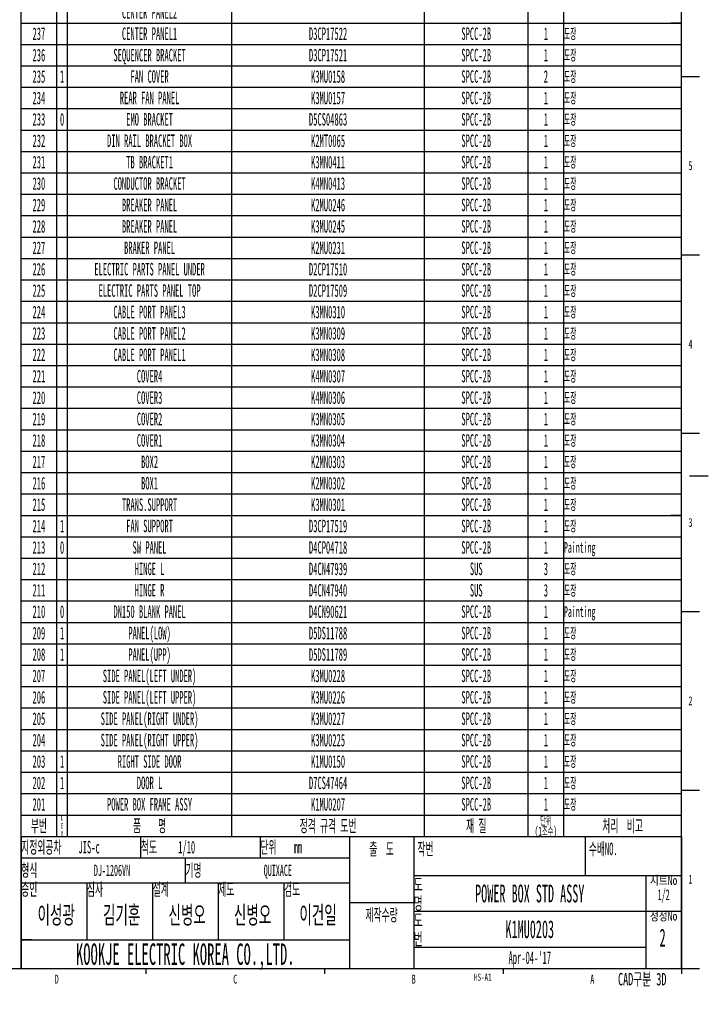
# Model space of a CAD drawing. Header units: millimetres. Extents: x 0 to 12585, y -1 to 8895.
# Tile 47 of 52: x 9684 to 12577, y -1 to 4139. Entities that reach past the tile are written whole.
import ezdxf

# ---------------------------------------------------------------- set-up
doc = ezdxf.new("R2010")
doc.units = ezdxf.units.MM
doc.header["$LTSCALE"] = 693.825
doc.layers.get('0').update_dxf_attribs({"linetype": 'CONTINUOUS'})
doc.styles.get("Standard").update_dxf_attribs({"font": 'txt', "width": 0.5})
doc.styles.add('TEXTSTYLE_2', font='txt', dxfattribs={"width": 0.6})
doc.styles.add('TEXTSTYLE_4', font='txt', dxfattribs={"width": 0.8})
doc.styles.add('TEXTSTYLE_5', font='txt', dxfattribs={"width": 0.45})

# ---------------------------------------------------------------- blocks, each defined once
blk = doc.blocks.new('NAME_BL0', base_point=(10340.3, 428))
at = {"color": 2, "linetype": 'Continuous'}
for p, q in [((9690, 269.9), (9690, 314.9)), ((9735, 269.9), (9690, 269.9))]:
    blk.add_line(p, q, dxfattribs=at)
for s, height, width, p in [('DJ-1206VN', 47.25, 0.5, (9996.2, 538.8)), ('QUIXACE', 47.25, 0.5, (10709.8, 538.8)), ('이성광', 75, 0.583333, (9759.4, 337.4)), ('김기훈', 75, 0.583333, (10034.4, 337.4)), ('신병오', 75, 0.583333, (10309.4, 337.4)), ('신병오', 75, 0.583333, (10584.4, 337.4)), ('이건일', 75, 0.583333, (10859.4, 337.4))]:
    blk.add_text(s, height=height, dxfattribs=dict(at, width=width)).set_placement(p)

msp = doc.modelspace()

# ---------------------------------------------------------------- linework, layer by layer
at = {"color": 7, "linetype": 'Continuous'}
for p, q in [((12464.9998, 150), (12464.9998, 8759.9999)), ((9690, 705), (12464.9998, 705)), ((9690, 150), (9690, 705)), ((375, 150), (12464.9998, 150))]:
    msp.add_line(p, q, dxfattribs=at)
at = {"color": 2, "linetype": 'Continuous'}
for p, q in [((9690.0678, 704.9536), (9690.0678, 8534.9536)), ((9840.0678, 704.9536), (9840.0678, 8534.9536)), ((9885.0678, 704.9536), (9885.0678, 8534.9536)), ((10575.0678, 704.9536), (10575.0678, 8534.9536)), ((11385.0678, 704.9536), (11385.0678, 8534.9536)), ((11820.0678, 704.9536), (11820.0678, 8534.9536)), ((11970.0678, 704.9536), (11970.0678, 8534.9536)), ((12465.0678, 704.9536), (12465.0678, 8534.9536)), ((9690.0678, 4124.9536), (12465.0678, 4124.9536)), ((12419.9999, 4125.0001), (12464.9998, 4125.0001)), ((9690.0678, 4034.9536), (12465.0678, 4034.9536)), ((12419.9999, 4034.9999), (12464.9998, 4034.9999)), ((9690.0678, 3944.9536), (12465.0678, 3944.9536)), ((12419.9999, 3945), (12464.9998, 3945)), ((12464.9998, 3899.9997), (12540.0001, 3899.9997)), ((9690.0678, 3854.9536), (12465.0678, 3854.9536)), ((12419.9999, 3854.9998), (12464.9998, 3854.9998)), ((9690.0678, 3764.9536), (12465.0678, 3764.9536)), ((12419.9999, 3765), (12464.9998, 3765)), ((9690.0678, 3674.9536), (12465.0678, 3674.9536)), ((12419.9999, 3674.9998), (12464.9998, 3674.9998)), ((9690.0678, 3584.9536), (12465.0678, 3584.9536)), ((12419.9999, 3585), (12464.9998, 3585)), ((9690.0678, 3494.9536), (12465.0678, 3494.9536)), ((12419.9999, 3494.9998), (12464.9998, 3494.9998)), ((9690.0678, 3404.9536), (12465.0678, 3404.9536)), ((12419.9999, 3405), (12464.9998, 3405)), ((9690.0678, 3314.9536), (12465.0678, 3314.9536)), ((12419.9999, 3314.9998), (12464.9998, 3314.9998)), ((9690.0678, 3224.9536), (12465.0678, 3224.9536)), ((12419.9999, 3224.9999), (12464.9998, 3224.9999)), ((12464.9998, 3149.9997), (12540.0001, 3149.9997)), ((9690.0678, 3134.9536), (12465.0678, 3134.9536)), ((12419.9999, 3134.9997), (12464.9998, 3134.9997)), ((9690.0678, 3044.9536), (12465.0678, 3044.9536)), ((12419.9999, 3044.9999), (12464.9998, 3044.9999)), ((9690.0678, 2954.9536), (12465.0678, 2954.9536)), ((12419.9999, 2954.9997), (12464.9998, 2954.9997)), ((9690.0678, 2864.9536), (12465.0678, 2864.9536)), ((12419.9999, 2864.9999), (12464.9998, 2864.9999)), ((9690.0678, 2774.9536), (12465.0678, 2774.9536)), ((12419.9999, 2775.0001), (12464.9998, 2775.0001)), ((9690.0678, 2684.9536), (12465.0678, 2684.9536)), ((12419.9999, 2684.9999), (12464.9998, 2684.9999)), ((9690.0678, 2594.9536), (12465.0678, 2594.9536)), ((12419.9999, 2595.0001), (12464.9998, 2595.0001)), ((9690.0678, 2504.9536), (12465.0678, 2504.9536)), ((12419.9999, 2504.9999), (12464.9998, 2504.9999)), ((9690.0678, 2414.9536), (12465.0678, 2414.9536)), ((12419.9999, 2415), (12464.9998, 2415)), ((12464.9998, 2400.0001), (12540.0001, 2400.0001)), ((9690.0678, 2324.9536), (12465.0678, 2324.9536)), ((12419.9999, 2324.9998), (12464.9998, 2324.9998)), ((9690.0678, 2234.9536), (12465.0678, 2234.9536)), ((12419.9999, 2235), (12464.9998, 2235)), ((12577.5, 2220.0001), (12498.8776, 2220.0001)), ((9690.0678, 2144.9536), (12465.0678, 2144.9536)), ((12419.9999, 2144.9998), (12464.9998, 2144.9998)), ((9690.0678, 2054.9536), (12465.0678, 2054.9536)), ((12419.9999, 2055), (12464.9998, 2055)), ((9690.0678, 1964.9536), (12465.0678, 1964.9536)), ((12419.9999, 1964.9998), (12464.9998, 1964.9998)), ((9690.0678, 1874.9536), (12465.0678, 1874.9536)), ((12419.9999, 1875), (12464.9998, 1875)), ((9690.0678, 1784.9536), (12465.0678, 1784.9536)), ((12419.9999, 1784.9998), (12464.9998, 1784.9998)), ((9690.0678, 1694.9536), (12465.0678, 1694.9536)), ((12419.9999, 1695), (12464.9998, 1695)), ((12464.9998, 1650), (12540.0001, 1650)), ((9690.0678, 1604.9536), (12465.0678, 1604.9536)), ((12419.9999, 1604.9998), (12464.9998, 1604.9998)), ((9690.0678, 1514.9536), (12465.0678, 1514.9536)), ((12419.9999, 1514.9999), (12464.9998, 1514.9999)), ((9690.0678, 1424.9536), (12465.0678, 1424.9536)), ((12419.9999, 1424.9997), (12464.9998, 1424.9997)), ((9690.0678, 1334.9536), (12465.0678, 1334.9536)), ((12419.9999, 1334.9999), (12464.9998, 1334.9999)), ((9690.0678, 1244.9536), (12465.0678, 1244.9536)), ((12419.9999, 1244.9997), (12464.9998, 1244.9997)), ((9690.0678, 1154.9536), (12465.0678, 1154.9536)), ((12419.9999, 1154.9999), (12464.9998, 1154.9999)), ((9690.0678, 1064.9536), (12465.0678, 1064.9536)), ((12419.9999, 1065.0001), (12464.9998, 1065.0001)), ((9690.0678, 974.9536), (12465.0678, 974.9536)), ((12419.9999, 974.9999), (12464.9998, 974.9999)), ((9690.0678, 884.9536), (12465.0678, 884.9536)), ((12464.9998, 900), (12540.0001, 900)), ((9690.0678, 794.9536), (12465.0678, 794.9536)), ((9690, 705), (11070, 705)), ((9690, 705), (9690, 615)), ((9690.0678, 704.9536), (12465.0678, 704.9536)), ((10192.5, 705), (10192.5, 615)), ((10695, 705), (10695, 615)), ((11070, 705), (11070, 615)), ((11070, 705), (11340, 705)), ((11070, 705), (11070, 150)), ((11339.9999, 704.9999), (12464.9999, 704.9999)), ((11339.9999, 704.9999), (11339.9999, 539.9999)), ((11339.9999, 704.9999), (12464.9999, 704.9999)), ((11339.9999, 704.9999), (11339.9999, 539.9999)), ((11340, 705), (11340, 150)), ((12059.9999, 704.9999), (12059.9999, 539.9999)), ((12059.9999, 704.9999), (12059.9999, 539.9999)), ((12464.9999, 704.9999), (12464.9999, 539.9999)), ((12464.9999, 704.9999), (12464.9999, 539.9999)), ((9690, 615), (11070, 615)), ((9690, 615), (11070, 615)), ((9690, 615), (9690, 510)), ((9690, 614.9998), (11070, 614.9998)), ((9690, 614.9998), (9690, 509.9998)), ((10380, 615), (10380, 510)), ((10380, 614.9998), (10380, 509.9998)), ((11070, 615), (11070, 510)), ((11070, 614.9998), (11070, 509.9998)), ((11339.9998, 540), (12464.9998, 540)), ((11339.9998, 540), (11339.9998, 150)), ((11339.9999, 539.9999), (12464.9999, 539.9999)), ((11339.9999, 539.9999), (12464.9999, 539.9999)), ((12314.9998, 540), (12314.9998, 150)), ((12464.9998, 540), (12464.9998, 150)), ((9690, 510), (11070, 510)), ((9690, 510), (9690, 270)), ((9690, 510), (11070, 510)), ((9690, 509.9998), (11070, 509.9998)), ((9966, 510), (9966, 270)), ((10242, 510), (10242, 270)), ((10242.0001, 509.9998), (10794.0001, 509.9998)), ((10242.0001, 509.9998), (10242.0001, 269.9998)), ((10518, 510), (10518, 270)), ((10518.0001, 509.9998), (10518.0001, 269.9998)), ((10794, 510), (10794, 270)), ((10794.0001, 509.9998), (10794.0001, 269.9998)), ((11070, 510), (11070, 270)), ((11070, 427.5), (11340, 427.5)), ((11339.9998, 390), (12464.9998, 390)), ((9690, 270), (11070, 270)), ((9690, 270), (11070, 270)), ((9690, 270), (9690, 150)), ((10242.0001, 269.9998), (10794.0001, 269.9998)), ((11070, 270), (11070, 150)), ((11339.9998, 240), (12314.9998, 240)), ((9690, 150), (11070, 150)), ((10215.0001, 150), (10215.0001, 127.5)), ((10965.0002, 150), (10965.0002, 127.5)), ((11070, 150), (11340, 150)), ((11339.9998, 150), (12464.9998, 150)), ((11714.9998, 150), (11714.9998, 127.5)), ((12464.9998, 150), (12540.0001, 150)), ((12464.9998, 150), (12464.9998, 127.5))]:
    msp.add_line(p, q, dxfattribs=at)

# ---------------------------------------------------------------- block references
msp.add_blockref('NAME_BL0', (10340.2943, 427.95), dxfattribs=at)

# ---------------------------------------------------------------- texts
for s, insert, char_height, width, attachment_point, line_spacing_factor in [('CENTER PANEL2', (10230.0678, 4196.2036), 52.5, 341.25, 2, 0.9), ('237', (9765.0678, 4106.2036), 52.5, 78.75, 2, 0.9), ('CENTER PANEL1', (10230.0678, 4106.2036), 52.5, 341.25, 2, 0.9), ('D3CP17522', (10980.0678, 4106.2036), 52.5, 236.25, 2, 0.9), ('SPCC-2B', (11602.5678, 4106.2036), 52.5, 183.75, 2, 0.9), ('1', (11895.0678, 4106.2036), 52.5, 26.25, 2, 0.9), ('236', (9765.0678, 4016.2036), 52.5, 78.75, 2, 0.9), ('SEQUENCER BRACKET', (10230.0678, 4016.2036), 52.5, 446.25, 2, 0.9), ('D3CP17521', (10980.0678, 4016.2036), 52.5, 236.25, 2, 0.9), ('SPCC-2B', (11602.5678, 4016.2036), 52.5, 183.75, 2, 0.9), ('1', (11895.0678, 4016.2036), 52.5, 26.25, 2, 0.9), ('235', (9765.0678, 3926.2036), 52.5, 78.75, 2, 0.9), ('1', (9862.5678, 3926.2036), 52.5, 26.25, 2, 0.9), ('FAN COVER', (10230.0678, 3926.2036), 52.5, 236.25, 2, 0.9), ('K3MU0158', (10980.0678, 3926.2036), 52.5, 210, 2, 0.9), ('SPCC-2B', (11602.5678, 3926.2036), 52.5, 183.75, 2, 0.9), ('2', (11895.0678, 3926.2036), 52.5, 26.25, 2, 0.9), ('234', (9765.0678, 3836.2036), 52.5, 78.75, 2, 0.9), ('REAR FAN PANEL', (10230.0678, 3836.2036), 52.5, 367.5, 2, 0.9), ('K3MU0157', (10980.0678, 3836.2036), 52.5, 210, 2, 0.9), ('SPCC-2B', (11602.5678, 3836.2036), 52.5, 183.75, 2, 0.9), ('1', (11895.0678, 3836.2036), 52.5, 26.25, 2, 0.9), ('233', (9765.0678, 3746.2036), 52.5, 78.75, 2, 0.9), ('0', (9862.5678, 3746.2036), 52.5, 26.25, 2, 0.9), ('EMO BRACKET', (10230.0678, 3746.2036), 52.5, 288.75, 2, 0.9), ('D5CS04863', (10980.0678, 3746.2036), 52.5, 236.25, 2, 0.9), ('SPCC-2B', (11602.5678, 3746.2036), 52.5, 183.75, 2, 0.9), ('1', (11895.0678, 3746.2036), 52.5, 26.25, 2, 0.9), ('232', (9765.0678, 3656.2036), 52.5, 78.75, 2, 0.9), ('DIN RAIL BRACKET BOX', (10230.0678, 3656.2036), 52.5, 525, 2, 0.9), ('K2MT0065', (10980.0678, 3656.2036), 52.5, 210, 2, 0.9), ('SPCC-2B', (11602.5678, 3656.2036), 52.5, 183.75, 2, 0.9), ('1', (11895.0678, 3656.2036), 52.5, 26.25, 2, 0.9), ('231', (9765.0678, 3566.2036), 52.5, 78.75, 2, 0.9), ('TB BRACKET1', (10230.0678, 3566.2036), 52.5, 288.75, 2, 0.9), ('K3MN0411', (10980.0678, 3566.2036), 52.5, 210, 2, 0.9), ('SPCC-2B', (11602.5678, 3566.2036), 52.5, 183.75, 2, 0.9), ('1', (11895.0678, 3566.2036), 52.5, 26.25, 2, 0.9), ('230', (9765.0678, 3476.2036), 52.5, 78.75, 2, 0.9), ('CONDUCTOR BRACKET', (10230.0678, 3476.2036), 52.5, 446.25, 2, 0.9), ('K4MN0413', (10980.0678, 3476.2036), 52.5, 210, 2, 0.9), ('SPCC-2B', (11602.5678, 3476.2036), 52.5, 183.75, 2, 0.9), ('1', (11895.0678, 3476.2036), 52.5, 26.25, 2, 0.9), ('229', (9765.0678, 3386.2036), 52.5, 78.75, 2, 0.9), ('BREAKER PANEL', (10230.0678, 3386.2036), 52.5, 341.25, 2, 0.9), ('K2MU0246', (10980.0678, 3386.2036), 52.5, 210, 2, 0.9), ('SPCC-2B', (11602.5678, 3386.2036), 52.5, 183.75, 2, 0.9), ('1', (11895.0678, 3386.2036), 52.5, 26.25, 2, 0.9), ('228', (9765.0678, 3296.2036), 52.5, 78.75, 2, 0.9), ('BREAKER PANEL', (10230.0678, 3296.2036), 52.5, 341.25, 2, 0.9), ('K3MU0245', (10980.0678, 3296.2036), 52.5, 210, 2, 0.9), ('SPCC-2B', (11602.5678, 3296.2036), 52.5, 183.75, 2, 0.9), ('1', (11895.0678, 3296.2036), 52.5, 26.25, 2, 0.9), ('227', (9765.0678, 3206.2036), 52.5, 78.75, 2, 0.9), ('BRAKER PANEL', (10230.0678, 3206.2036), 52.5, 315, 2, 0.9), ('K2MU0231', (10980.0678, 3206.2036), 52.5, 210, 2, 0.9), ('SPCC-2B', (11602.5678, 3206.2036), 52.5, 183.75, 2, 0.9), ('1', (11895.0678, 3206.2036), 52.5, 26.25, 2, 0.9), ('226', (9765.0678, 3116.2036), 52.5, 78.75, 2, 0.9), ('ELECTRIC PARTS PANEL UNDER', (10230.0678, 3116.2036), 52.5, 682.5, 2, 0.9), ('D2CP17510', (10980.0678, 3116.2036), 52.5, 236.25, 2, 0.9), ('SPCC-2B', (11602.5678, 3116.2036), 52.5, 183.75, 2, 0.9), ('1', (11895.0678, 3116.2036), 52.5, 26.25, 2, 0.9), ('225', (9765.0678, 3026.2036), 52.5, 78.75, 2, 0.9), ('ELECTRIC PARTS PANEL TOP', (10230.0678, 3026.2036), 52.5, 630, 2, 0.9), ('D2CP17509', (10980.0678, 3026.2036), 52.5, 236.25, 2, 0.9), ('SPCC-2B', (11602.5678, 3026.2036), 52.5, 183.75, 2, 0.9), ('1', (11895.0678, 3026.2036), 52.5, 26.25, 2, 0.9), ('224', (9765.0678, 2936.2036), 52.5, 78.75, 2, 0.9), ('CABLE PORT PANEL3', (10230.0678, 2936.2036), 52.5, 446.25, 2, 0.9), ('K3MN0310', (10980.0678, 2936.2036), 52.5, 210, 2, 0.9), ('SPCC-2B', (11602.5678, 2936.2036), 52.5, 183.75, 2, 0.9), ('1', (11895.0678, 2936.2036), 52.5, 26.25, 2, 0.9), ('223', (9765.0678, 2846.2036), 52.5, 78.75, 2, 0.9), ('CABLE PORT PANEL2', (10230.0678, 2846.2036), 52.5, 446.25, 2, 0.9), ('K3MN0309', (10980.0678, 2846.2036), 52.5, 210, 2, 0.9), ('SPCC-2B', (11602.5678, 2846.2036), 52.5, 183.75, 2, 0.9), ('1', (11895.0678, 2846.2036), 52.5, 26.25, 2, 0.9), ('222', (9765.0678, 2756.2036), 52.5, 78.75, 2, 0.9), ('CABLE PORT PANEL1', (10230.0678, 2756.2036), 52.5, 446.25, 2, 0.9), ('K3MN0308', (10980.0678, 2756.2036), 52.5, 210, 2, 0.9), ('SPCC-2B', (11602.5678, 2756.2036), 52.5, 183.75, 2, 0.9), ('1', (11895.0678, 2756.2036), 52.5, 26.25, 2, 0.9), ('221', (9765.0678, 2666.2036), 52.5, 78.75, 2, 0.9), ('COVER4', (10230.0678, 2666.2036), 52.5, 157.5, 2, 0.9), ('K4MN0307', (10980.0678, 2666.2036), 52.5, 210, 2, 0.9), ('SPCC-2B', (11602.5678, 2666.2036), 52.5, 183.75, 2, 0.9), ('1', (11895.0678, 2666.2036), 52.5, 26.25, 2, 0.9), ('220', (9765.0678, 2576.2036), 52.5, 78.75, 2, 0.9), ('COVER3', (10230.0678, 2576.2036), 52.5, 157.5, 2, 0.9), ('K4MN0306', (10980.0678, 2576.2036), 52.5, 210, 2, 0.9), ('SPCC-2B', (11602.5678, 2576.2036), 52.5, 183.75, 2, 0.9), ('1', (11895.0678, 2576.2036), 52.5, 26.25, 2, 0.9), ('219', (9765.0678, 2486.2036), 52.5, 78.75, 2, 0.9), ('COVER2', (10230.0678, 2486.2036), 52.5, 157.5, 2, 0.9), ('K3MN0305', (10980.0678, 2486.2036), 52.5, 210, 2, 0.9), ('SPCC-2B', (11602.5678, 2486.2036), 52.5, 183.75, 2, 0.9), ('1', (11895.0678, 2486.2036), 52.5, 26.25, 2, 0.9), ('218', (9765.0678, 2396.2036), 52.5, 78.75, 2, 0.9), ('COVER1', (10230.0678, 2396.2036), 52.5, 157.5, 2, 0.9), ('K3MN0304', (10980.0678, 2396.2036), 52.5, 210, 2, 0.9), ('SPCC-2B', (11602.5678, 2396.2036), 52.5, 183.75, 2, 0.9), ('1', (11895.0678, 2396.2036), 52.5, 26.25, 2, 0.9), ('217', (9765.0678, 2306.2036), 52.5, 78.75, 2, 0.9), ('BOX2', (10230.0678, 2306.2036), 52.5, 105, 2, 0.9), ('K2MN0303', (10980.0678, 2306.2036), 52.5, 210, 2, 0.9), ('SPCC-2B', (11602.5678, 2306.2036), 52.5, 183.75, 2, 0.9), ('1', (11895.0678, 2306.2036), 52.5, 26.25, 2, 0.9), ('216', (9765.0678, 2216.2036), 52.5, 78.75, 2, 0.9), ('BOX1', (10230.0678, 2216.2036), 52.5, 105, 2, 0.9), ('K2MN0302', (10980.0678, 2216.2036), 52.5, 210, 2, 0.9), ('SPCC-2B', (11602.5678, 2216.2036), 52.5, 183.75, 2, 0.9), ('1', (11895.0678, 2216.2036), 52.5, 26.25, 2, 0.9), ('215', (9765.0678, 2126.2036), 52.5, 78.75, 2, 0.9), ('TRANS.SUPPORT', (10230.0678, 2126.2036), 52.5, 341.25, 2, 0.9), ('K3MN0301', (10980.0678, 2126.2036), 52.5, 210, 2, 0.9), ('SPCC-2B', (11602.5678, 2126.2036), 52.5, 183.75, 2, 0.9), ('1', (11895.0678, 2126.2036), 52.5, 26.25, 2, 0.9), ('214', (9765.0678, 2036.2036), 52.5, 78.75, 2, 0.9), ('1', (9862.5678, 2036.2036), 52.5, 26.25, 2, 0.9), ('FAN SUPPORT', (10230.0678, 2036.2036), 52.5, 288.75, 2, 0.9), ('D3CP17519', (10980.0678, 2036.2036), 52.5, 236.25, 2, 0.9), ('SPCC-2B', (11602.5678, 2036.2036), 52.5, 183.75, 2, 0.9), ('1', (11895.0678, 2036.2036), 52.5, 26.25, 2, 0.9), ('213', (9765.0678, 1946.2036), 52.5, 78.75, 2, 0.9), ('0', (9862.5678, 1946.2036), 52.5, 26.25, 2, 0.9), ('SW PANEL', (10230.0678, 1946.2036), 52.5, 210, 2, 0.9), ('D4CP04718', (10980.0678, 1946.2036), 52.5, 236.25, 2, 0.9), ('SPCC-2B', (11602.5678, 1946.2036), 52.5, 183.75, 2, 0.9), ('1', (11895.0678, 1946.2036), 52.5, 26.25, 2, 0.9), ('212', (9765.0678, 1856.2036), 52.5, 78.75, 2, 0.9), ('HINGE L', (10230.0678, 1856.2036), 52.5, 183.75, 2, 0.9), ('D4CN47939', (10980.0678, 1856.2036), 52.5, 236.25, 2, 0.9), ('SUS', (11602.5678, 1856.2036), 52.5, 78.75, 2, 0.9), ('3', (11895.0678, 1856.2036), 52.5, 26.25, 2, 0.9), ('211', (9765.0678, 1766.2036), 52.5, 78.75, 2, 0.9), ('HINGE R', (10230.0678, 1766.2036), 52.5, 183.75, 2, 0.9), ('D4CN47940', (10980.0678, 1766.2036), 52.5, 236.25, 2, 0.9), ('SUS', (11602.5678, 1766.2036), 52.5, 78.75, 2, 0.9), ('3', (11895.0678, 1766.2036), 52.5, 26.25, 2, 0.9), ('210', (9765.0678, 1676.2036), 52.5, 78.75, 2, 0.9), ('0', (9862.5678, 1676.2036), 52.5, 26.25, 2, 0.9), ('DN150 BLANK PANEL', (10230.0678, 1676.2036), 52.5, 446.25, 2, 0.9), ('D4CN90621', (10980.0678, 1676.2036), 52.5, 236.25, 2, 0.9), ('SPCC-2B', (11602.5678, 1676.2036), 52.5, 183.75, 2, 0.9), ('1', (11895.0678, 1676.2036), 52.5, 26.25, 2, 0.9), ('209', (9765.0678, 1586.2036), 52.5, 78.75, 2, 0.9), ('1', (9862.5678, 1586.2036), 52.5, 26.25, 2, 0.9), ('PANEL(LOW)', (10230.0678, 1586.2036), 52.5, 262.5, 2, 0.9), ('D5DS11788', (10980.0678, 1586.2036), 52.5, 236.25, 2, 0.9), ('SPCC-2B', (11602.5678, 1586.2036), 52.5, 183.75, 2, 0.9), ('1', (11895.0678, 1586.2036), 52.5, 26.25, 2, 0.9), ('208', (9765.0678, 1496.2036), 52.5, 78.75, 2, 0.9), ('1', (9862.5678, 1496.2036), 52.5, 26.25, 2, 0.9), ('PANEL(UPP)', (10230.0678, 1496.2036), 52.5, 262.5, 2, 0.9), ('D5DS11789', (10980.0678, 1496.2036), 52.5, 236.25, 2, 0.9), ('SPCC-2B', (11602.5678, 1496.2036), 52.5, 183.75, 2, 0.9), ('1', (11895.0678, 1496.2036), 52.5, 26.25, 2, 0.9), ('207', (9765.0678, 1406.2036), 52.5, 78.75, 2, 0.9), ('SIDE PANEL(LEFT UNDER)', (10230.0678, 1406.2036), 52.5, 577.5, 2, 0.9), ('K3MU0228', (10980.0678, 1406.2036), 52.5, 210, 2, 0.9), ('SPCC-2B', (11602.5678, 1406.2036), 52.5, 183.75, 2, 0.9), ('1', (11895.0678, 1406.2036), 52.5, 26.25, 2, 0.9), ('206', (9765.0678, 1316.2036), 52.5, 78.75, 2, 0.9), ('SIDE PANEL(LEFT UPPER)', (10230.0678, 1316.2036), 52.5, 577.5, 2, 0.9), ('K3MU0226', (10980.0678, 1316.2036), 52.5, 210, 2, 0.9), ('SPCC-2B', (11602.5678, 1316.2036), 52.5, 183.75, 2, 0.9), ('1', (11895.0678, 1316.2036), 52.5, 26.25, 2, 0.9), ('205', (9765.0678, 1226.2036), 52.5, 78.75, 2, 0.9), ('SIDE PANEL(RIGHT UNDER)', (10230.0678, 1226.2036), 52.5, 603.75, 2, 0.9), ('K3MU0227', (10980.0678, 1226.2036), 52.5, 210, 2, 0.9), ('SPCC-2B', (11602.5678, 1226.2036), 52.5, 183.75, 2, 0.9), ('1', (11895.0678, 1226.2036), 52.5, 26.25, 2, 0.9), ('204', (9765.0678, 1136.2036), 52.5, 78.75, 2, 0.9), ('SIDE PANEL(RIGHT UPPER)', (10230.0678, 1136.2036), 52.5, 603.75, 2, 0.9), ('K3MU0225', (10980.0678, 1136.2036), 52.5, 210, 2, 0.9), ('SPCC-2B', (11602.5678, 1136.2036), 52.5, 183.75, 2, 0.9), ('1', (11895.0678, 1136.2036), 52.5, 26.25, 2, 0.9), ('203', (9765.0678, 1046.2036), 52.5, 78.75, 2, 0.9), ('1', (9862.5678, 1046.2036), 52.5, 26.25, 2, 0.9), ('RIGHT SIDE DOOR', (10230.0678, 1046.2036), 52.5, 393.75, 2, 0.9), ('K1MU0150', (10980.0678, 1046.2036), 52.5, 210, 2, 0.9), ('SPCC-2B', (11602.5678, 1046.2036), 52.5, 183.75, 2, 0.9), ('1', (11895.0678, 1046.2036), 52.5, 26.25, 2, 0.9), ('202', (9765.0678, 956.2036), 52.5, 78.75, 2, 0.9), ('1', (9862.5678, 956.2036), 52.5, 26.25, 2, 0.9), ('DOOR L', (10230.0678, 956.2036), 52.5, 157.5, 2, 0.9), ('D7CS47464', (10980.0678, 956.2036), 52.5, 236.25, 2, 0.9), ('SPCC-2B', (11602.5678, 956.2036), 52.5, 183.75, 2, 0.9), ('1', (11895.0678, 956.2036), 52.5, 26.25, 2, 0.9), ('201', (9765.0678, 866.2036), 52.5, 78.75, 2, 0.9), ('POWER BOX FRAME ASSY', (10230.0678, 866.2036), 52.5, 525, 2, 0.9), ('K1MU0207', (10980.0678, 866.2036), 52.5, 210, 2, 0.9), ('SPCC-2B', (11602.5678, 866.2036), 52.5, 183.75, 2, 0.9), ('1', (11895.0678, 866.2036), 52.5, 26.25, 2, 0.9), ('L\\PE\\PV', (9862.5678, 794.9536), 22.5, 11.25, 2, 0.9), ('단위\\P(1조수)', (11895.0678, 791.2036), 37.5, 100, 2, 0.72), ('부번', (9765.0678, 776.2036), 52.5, 61.25, 2, 0.9), ('품    명', (10230.0678, 776.2036), 52.5, 166.25, 2, 0.9), ('정격 규격 도번', (10980.0678, 776.2036), 52.5, 236.25, 2, 0.9), ('재 질', (11602.5678, 776.2036), 52.5, 87.5, 2, 0.9), ('처리  비고', (12217.5678, 776.2036), 52.5, 175, 2, 0.9), ('지정외공차    JIS-c', (9690.9375, 686.25), 52.5, 389.375, 1, 0.9), ('척도     1/10', (10193.4375, 686.25), 52.5, 297.5, 1, 0.9), ('단위    mm', (10695.9375, 686.25), 52.5, 218.75, 1, 0.9), ('출  도', (11205, 678.75), 52.5, 113.75, 2, 0.9), ('작번', (11355.7499, 678.7499), 52.5, 61.25, 1, 0.9), ('수배NO.', (12075.7499, 678.7499), 52.5, 140, 1, 0.9), ('형식', (9690.9375, 588.7498), 52.5, 61.25, 1, 0.9), ('기명', (10380.9375, 588.7498), 52.5, 61.25, 1, 0.9), ('승인', (9690.9375, 508.8281), 52.5, 61.25, 1, 0.9), ('심사', (9966.9375, 508.8281), 52.5, 61.25, 1, 0.9), ('설계', (10242.9375, 508.8281), 52.5, 61.25, 1, 0.9), ('제도', (10518.9375, 508.8281), 52.5, 61.25, 1, 0.9), ('검도', (10794.9375, 508.8281), 52.5, 61.25, 1, 0.9), ('POWER BOX STD ASSY', (11827.4998, 502.5), 75, 675, 2, 0.9), ('제작수량', (11205, 401.25), 52.5, 122.5, 2, 0.9), ('K1MU0203', (11827.4998, 352.5), 75, 300, 2, 0.9), ('2', (12372.8828, 317.0115), 75, 37.5, 1, 0.9), ('KOOKJE ELECTRIC KOREA CO.,LTD.', (10380, 255), 90, 1350, 2, 0.9), ("Apr-04-'17", (11827.4998, 221.25), 52.5, 262.5, 2, 0.9)]:
    msp.add_mtext(s, dxfattribs=dict(at, insert=insert, char_height=char_height, width=width, attachment_point=attachment_point, line_spacing_factor=line_spacing_factor))
at = {"color": 2, "linetype": 'Continuous', "line_spacing_factor": 0.9}
for s, insert, char_height, width, attachment_point, style in [('도장', (11971.0053, 4102.4536), 45, 47.25, 1, 'TEXTSTYLE_5'), ('도장', (11971.0053, 4012.4536), 45, 47.25, 1, 'TEXTSTYLE_5'), ('도장', (11971.0053, 3922.4536), 45, 47.25, 1, 'TEXTSTYLE_5'), ('도장', (11971.0053, 3832.4536), 45, 47.25, 1, 'TEXTSTYLE_5'), ('도장', (11971.0053, 3742.4536), 45, 47.25, 1, 'TEXTSTYLE_5'), ('도장', (11971.0053, 3652.4536), 45, 47.25, 1, 'TEXTSTYLE_5'), ('도장', (11971.0053, 3562.4536), 45, 47.25, 1, 'TEXTSTYLE_5'), ('5', (12502.5, 3543.75), 37.5, 22.5, 2, 'TEXTSTYLE_2'), ('도장', (11971.0053, 3472.4536), 45, 47.25, 1, 'TEXTSTYLE_5'), ('도장', (11971.0053, 3382.4536), 45, 47.25, 1, 'TEXTSTYLE_5'), ('도장', (11971.0053, 3292.4536), 45, 47.25, 1, 'TEXTSTYLE_5'), ('도장', (11971.0053, 3202.4536), 45, 47.25, 1, 'TEXTSTYLE_5'), ('도장', (11971.0053, 3112.4536), 45, 47.25, 1, 'TEXTSTYLE_5'), ('도장', (11971.0053, 3022.4536), 45, 47.25, 1, 'TEXTSTYLE_5'), ('도장', (11971.0053, 2932.4536), 45, 47.25, 1, 'TEXTSTYLE_5'), ('도장', (11971.0053, 2842.4536), 45, 47.25, 1, 'TEXTSTYLE_5'), ('4', (12502.5, 2793.75), 37.5, 22.5, 2, 'TEXTSTYLE_2'), ('도장', (11971.0053, 2752.4536), 45, 47.25, 1, 'TEXTSTYLE_5'), ('도장', (11971.0053, 2662.4536), 45, 47.25, 1, 'TEXTSTYLE_5'), ('도장', (11971.0053, 2572.4536), 45, 47.25, 1, 'TEXTSTYLE_5'), ('도장', (11971.0053, 2482.4536), 45, 47.25, 1, 'TEXTSTYLE_5'), ('도장', (11971.0053, 2392.4536), 45, 47.25, 1, 'TEXTSTYLE_5'), ('도장', (11971.0053, 2302.4536), 45, 47.25, 1, 'TEXTSTYLE_5'), ('도장', (11971.0053, 2212.4536), 45, 47.25, 1, 'TEXTSTYLE_5'), ('도장', (11971.0053, 2122.4536), 45, 47.25, 1, 'TEXTSTYLE_5'), ('도장', (11971.0053, 2032.4536), 45, 47.25, 1, 'TEXTSTYLE_5'), ('3', (12502.5, 2043.75), 37.5, 22.5, 2, 'TEXTSTYLE_2'), ('Painting', (11971.0053, 1942.4536), 45, 162, 1, 'TEXTSTYLE_5'), ('도장', (11971.0053, 1852.4536), 45, 47.25, 1, 'TEXTSTYLE_5'), ('도장', (11971.0053, 1762.4536), 45, 47.25, 1, 'TEXTSTYLE_5'), ('Painting', (11971.0053, 1672.4536), 45, 162, 1, 'TEXTSTYLE_5'), ('도장', (11971.0053, 1582.4536), 45, 47.25, 1, 'TEXTSTYLE_5'), ('도장', (11971.0053, 1492.4536), 45, 47.25, 1, 'TEXTSTYLE_5'), ('도장', (11971.0053, 1402.4536), 45, 47.25, 1, 'TEXTSTYLE_5'), ('도장', (11971.0053, 1312.4536), 45, 47.25, 1, 'TEXTSTYLE_5'), ('2', (12502.5, 1293.75), 37.5, 22.5, 2, 'TEXTSTYLE_2'), ('도장', (11971.0053, 1222.4536), 45, 47.25, 1, 'TEXTSTYLE_5'), ('도장', (11971.0053, 1132.4536), 45, 47.25, 1, 'TEXTSTYLE_5'), ('도장', (11971.0053, 1042.4536), 45, 47.25, 1, 'TEXTSTYLE_5'), ('도장', (11971.0053, 952.4536), 45, 47.25, 1, 'TEXTSTYLE_5'), ('도장', (11971.0053, 862.4536), 45, 47.25, 1, 'TEXTSTYLE_5'), ('시트No\\P\\H45.0;{\\W0.5;1}{\\W0.5;/}{\\W0.5;2}', (12389.9998, 538.8281), 37.5, 130, 2, 'TEXTSTYLE_4'), ('1', (12502.5, 543.75), 37.5, 22.5, 2, 'TEXTSTYLE_2'), ('도\\P명', (11339.9998, 528.75), 52.5, 36.75, 1, 'TEXTSTYLE_2'), ('도\\P번', (11339.9998, 378.75), 52.5, 36.75, 1, 'TEXTSTYLE_2'), ('정정No', (12389.9998, 388.8281), 37.5, 130, 2, 'TEXTSTYLE_4'), ('C', (10589.9998, 123.75), 37.5, 22.5, 2, 'TEXTSTYLE_2'), ('HS-A1', (11630.1526, 128.2467), 30, 90, 2, 'TEXTSTYLE_2'), ('CAD구분 3D', (12299.9998, 131.25), 52.5, 262.5, 2, 'TEXTSTYLE_2'), ('D', (9839.9998, 123.75), 37.5, 22.5, 2, 'TEXTSTYLE_2'), ('B', (11339.9998, 123.75), 37.5, 22.5, 2, 'TEXTSTYLE_2'), ('A', (12089.9998, 123.75), 37.5, 22.5, 2, 'TEXTSTYLE_2')]:
    msp.add_mtext(s, dxfattribs=dict(at, insert=insert, char_height=char_height, width=width, attachment_point=attachment_point, style=style))

doc.saveas('drawing.dxf')
